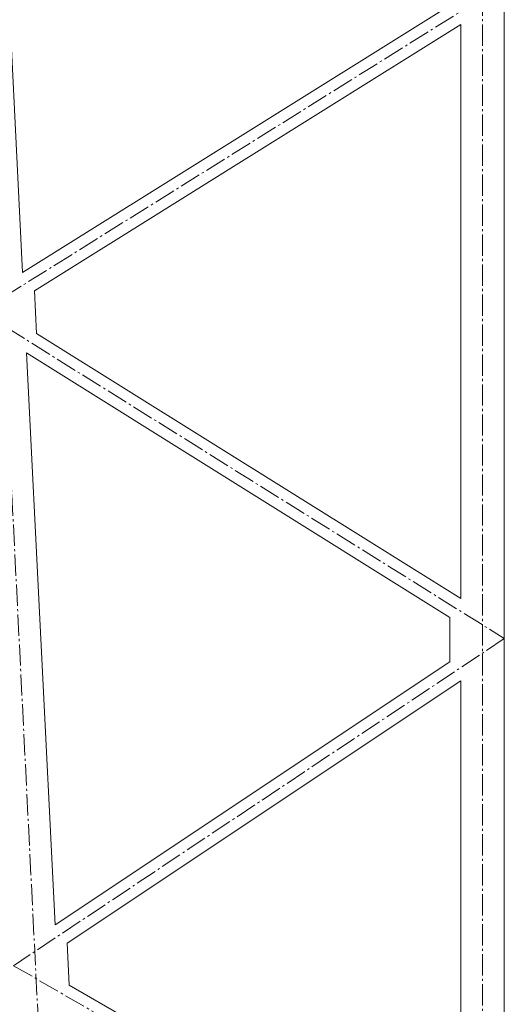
# Model space of a CAD drawing. Header units: millimetres. Extents: x -29085 to 3627694, y -159961 to 2281735.
# Tile 28 of 229: x 119652 to 121874, y 124406 to 128921. Entities that reach past the tile are written whole.
import ezdxf
from ezdxf import colors
from ezdxf.entities.mleader import LeaderData, LeaderLine
from ezdxf.math import Vec2, Vec3

# ---------------------------------------------------------------- set-up
doc = ezdxf.new("R2010")
doc.units = ezdxf.units.MM
doc.linetypes.add('AM_DIN_G_W050', pattern=[13.75, 9.75, -1.5, 1, -1.5])
doc.layers.add('A99_N_txt-popis-50', color=240, linetype='Continuous', lineweight=9)
doc.layers.add('A99_S_kce-pohl', color=7, linetype='Continuous', lineweight=5)
doc.styles.add('A99_popis', font='isocpeur.ttf')

msp = doc.modelspace()

# ---------------------------------------------------------------- linework, layer by layer
at = {"layer": 'A99_S_kce-pohl', "color": 253, "linetype": 'AM_DIN_G_W050', "lineweight": 0, "ltscale": 10}
for points in [[(119423.8, 130588.2), (119873.8, 121588.2)], [(121774, 122888.6), (121774, 122888.6), (121774, 130583.3)], [(121874, 129083.3), (119474, 127583.3)], [(119474, 127583.3), (121874, 126083.3), (119624, 124583.3), (121874, 123283.3)]]:
    msp.add_lwpolyline(points, dxfattribs=at)
at = {"layer": 'A99_S_kce-pohl', "lineweight": 5}
for points in [[(121874, 130583.3), (121874, 122888.6)], [(119534.5, 130378.1), (119665.3, 127761.8)], [(121624, 128986), (119665.3, 127761.8)], [(121674, 128899.3), (119719.5, 127677.8)], [(121674, 128899.3), (121674, 126267.2)], [(119719.5, 127677.8), (119729.3, 127482.6)], [(119729.3, 127482.6), (121674, 126267.2)], [(119683.7, 127393.2), (119814.8, 124770.6)], [(119683.7, 127393.2), (121624, 126180.5)], [(121624, 126180.5), (121624, 125976.7)], [(121624, 125976.7), (119814.8, 124770.6)], [(121674, 125889.8), (119869.1, 124686.6)], [(121674, 125889.8), (121674, 123456.6)], [(119878.7, 124493.8), (119869.1, 124686.6)], [(119878.7, 124493.8), (121674, 123456.6)]]:
    msp.add_lwpolyline(points, dxfattribs=at)

# ---------------------------------------------------------------- next in the draw order: leaders
at = {"layer": 'A99_N_txt-popis-50', "lineweight": 9}
ml = msp.add_multileader_mtext('Standard', dxfattribs=at)
ml.set_content('\\A1;{\\C256;odvodňovací systém \\Pbude součásti \\Pdodávky opláštění}', color=1, style='A99_popis')
ml.set_leader_properties(color=256, linetype='ByLayer', lineweight=-1)
ml.build(insert=Vec2(0, 0))
ml.multileader.update_dxf_attribs({"dogleg_length": 1, "arrow_head_size": 75, "scale": 50})
ctx = ml.context
ctx.base_point, ctx.scale, ctx.char_height, ctx.arrow_head_size, ctx.landing_gap_size, ctx.plane_origin, ctx.plane_x_axis, ctx.plane_y_axis = Vec3(118618.1, 91672), 50, 100, 75, 62.5, Vec3(122104.1, 85760.8), Vec3(0, 1), Vec3(-1, 0)
notes = []
notes.append((ctx, [(1, (1, 1, 0), (118618.1, 93153.3), (0, -1), 146.2, [(0, [(119864.3, 93153.3)], 0, [])])]))
ctx.mtext.insert, ctx.mtext.text_direction, ctx.mtext.rotation, ctx.mtext.width, ctx.mtext.defined_height, ctx.mtext.flow_direction = Vec3(118553.1, 91734.5), Vec3(0, 1), 1.570796, 1255, 15.9, 5
ctx.mtext.has_bg_fill, ctx.mtext.bg_color, ctx.mtext.bg_scale_factor, ctx.mtext.bg_transparency, ctx.mtext.use_window_bg_color = 1, -1073741824, 1, 0, 1
for ctx, leaders in notes:
    for number, flags, end, landing, length, lines in leaders:
        leader = LeaderData()
        leader.index, (leader.has_last_leader_line, leader.has_dogleg_vector, leader.attachment_direction) = number, flags
        leader.last_leader_point, leader.dogleg_vector, leader.dogleg_length = Vec3(end), Vec3(landing), length
        for number, points, colour, breaks in lines:
            line = LeaderLine()
            line.index, line.vertices, line.color, line.breaks = number, Vec3.list(points), colors.encode_raw_color(colour), breaks
            leader.lines.append(line)
        ctx.leaders.append(leader)

doc.saveas('drawing.dxf')
